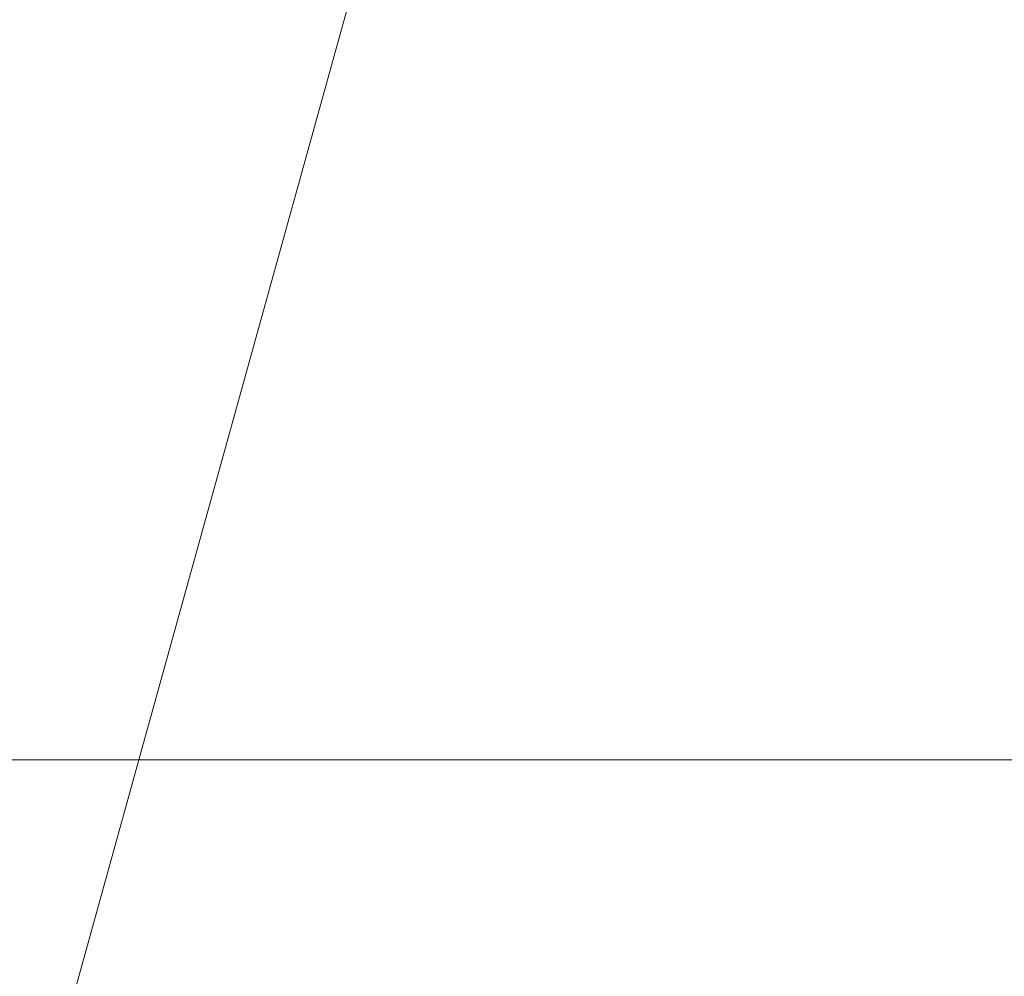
# Model space of a CAD drawing. Header units: millimetres. Extents: x -6861 to -4784, y 84 to 6892.
# Tile 27 of 200: x -5046.08 to -5045.85, y 248.45 to 248.673. Entities that reach past the tile are written whole.
import ezdxf

# ---------------------------------------------------------------- set-up
doc = ezdxf.new("R2010")
doc.units = ezdxf.units.MM
doc.layers.add('A-DETL-GENF', color=7, linetype='Continuous', lineweight=9)
doc.layers.add('E-LITE-EQPM', color=7, linetype='Continuous', lineweight=20)

# ---------------------------------------------------------------- blocks, each defined once
blk = doc.blocks.new('01 PODIUM EMPOTRADO CON MARCO 3_glb - PODIUM EMPOTRADO CON MARCO 3_dwg_NS-2254 ÍßÁ_1_5Ð_$$_É_îAÔO-659104-Lateral_PDF')
at = {"lineweight": 9}
for p, q in [((-3232.29808, 252.30912), (-3233.35525, 248.5)), ((-3233.35525, 248.5), (-3246.93977, 199.55323))]:
    blk.add_line(p, q, dxfattribs=at)
blk = doc.blocks.new('01 PODIUM EMPOTRADO CON MARCO 3_glb - UNO  WHITE_GOLD DOWNLIGHT EMPOTRABLE-659121-Lateral_PDF')
blk.add_blockref('01 PODIUM EMPOTRADO CON MARCO 3_glb - PODIUM EMPOTRADO CON MARCO 3_dwg_NS-2254 ÍßÁ_1_5Ð_$$_É_îAÔO-659104-Lateral_PDF', (0, 0))

msp = doc.modelspace()

# ---------------------------------------------------------------- hatches: boundary and pattern name
at = {"layer": 'A-DETL-GENF', "true_color": 0xaaaaaa}
h = msp.add_hatch(dxfattribs=at)
h.set_pattern_fill('FP_2', color=253, style=0, pattern_type=2)
h.set_pattern_definition([(45, (-4840.205, 277.281), (-10.6066, 10.6066), []), (135, (-4840.205, 277.281), (-10.6066, -10.6066), [])])
h.paths.add_polyline_path([(-5061.65684, 150), (-4823.75684, 150), (-4823.75684, 450), (-5061.65684, 450), (-5061.65684, 351.5), (-4866.65684, 351.5), (-4866.65684, 248.5), (-5061.65684, 248.5), (-5061.65684, 159.16279)])

# ---------------------------------------------------------------- linework, layer by layer
at = {"layer": 'E-LITE-EQPM', "color": 253, "true_color": 0xaaaaaa}
msp.add_line((-4866.65684, 248.5), (-5061.65684, 248.5), dxfattribs=at)

# ---------------------------------------------------------------- block references
at = {"layer": 'E-LITE-EQPM'}
msp.add_blockref('01 PODIUM EMPOTRADO CON MARCO 3_glb - UNO  WHITE_GOLD DOWNLIGHT EMPOTRABLE-659121-Lateral_PDF', (-1812.69701, 0), dxfattribs=at)

doc.saveas('drawing.dxf')
